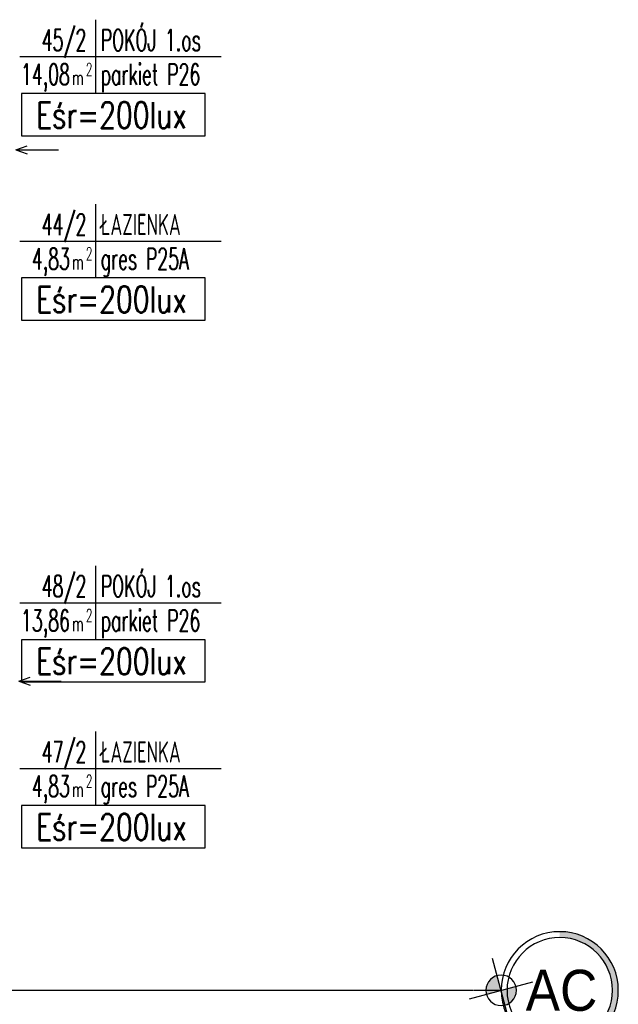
# Model space of a CAD drawing. Header units: inches. Extents: x -281236 to -70395, y 38777 to 102341.
# Tile 184 of 244: x -138379 to -137921, y 59046 to 59798. Entities that reach past the tile are written whole.
import ezdxf
from ezdxf.enums import TextEntityAlignment as Align

# ---------------------------------------------------------------- set-up
doc = ezdxf.new("R2010")
doc.units = ezdxf.units.IN
doc.header["$MEASUREMENT"] = 0
doc.linetypes.add('CENTER', pattern=[2, 1.25, -0.25, 0.25, -0.25])
doc.layers.get('0').update_dxf_attribs({"color": 101})
for name, color, linetype in [('E-90', 6, 'Continuous'), ('E-OPIS-POM', 6, 'Continuous'), ('E35', 6, 'Continuous'), ('Ins-went-opis', 141, 'Continuous'), ('Os-osie glowne', 8, 'CENTER'), ('Os-osie-opis', 8, 'Continuous')]:
    doc.layers.add(name, color=color, linetype=linetype)
doc.styles.add('dwg_opis duży', font='ARIAL.TTF', dxfattribs={"width": 0.9})
doc.styles.add('KA wymiar', font='romans.shx', dxfattribs={"width": 0.6})
doc.styles.add('ROMANS', font='romans', dxfattribs={"width": 0.85})

# ---------------------------------------------------------------- blocks, each defined once
blk = doc.blocks.new('pow')
for p, q in [((0, 0.523), (0, -0.523)), ((-1.075, 0), (1.78, 0))]:
    blk.add_line(p, q)
at = {"style": 'KA wymiar', "width": 0.6}
for s, height, p in [('2', 0.18, (-0.139, -0.27)), ('m', 0.21, (-0.333, -0.401))]:
    blk.add_text(s, height=height, dxfattribs=at).set_placement(p)
for tag, p in [('01', (-0.131, 0.084)), ('000.00', (-0.364, -0.401))]:
    blk.add_attdef(tag, text='', height=0.3, dxfattribs=at).set_placement(p, align=Align.RIGHT)
for tag, p in [('POMIESZCZENIE', (0.071, 0.084)), ('POSADZKA', (0.071, -0.401))]:
    blk.add_attdef(tag, p, '', height=0.3, dxfattribs=at)
blk = doc.blocks.new('0630_STRZAŁKA')
at = {"ltscale": 0.5}
for points in [[(0, 0), (-3.03, -8.56)], [(0, 0), (0, -32.43)], [(0, 0), (3.03, -8.56)]]:
    blk.add_lwpolyline(points, dxfattribs=at)
blk = doc.blocks.new('_opis_osi')
blk.add_hatch(color=256).paths.add_polyline_path([(32, -32), (28.8, -32, -1), (-28.8, -32), (-32, -32, 1)])
at = {"layer": 'Defpoints'}
h = blk.add_hatch(color=256, dxfattribs=at)
h.paths.add_polyline_path([(-2.15, -8.04, 0.414214), (8.04, -2.15), (0, 0)])
h.paths.add_polyline_path([(-8.04, 2.15), (0, 0), (2.15, 8.04, 0.414214)])
for radius in [32, 28.8]:
    blk.add_circle((0, -32), radius)
for p, q in [((4.64, 17.31), (-4.64, -17.31)), ((17.31, -4.64), (-17.31, 4.64))]:
    blk.add_line(p, q, dxfattribs=at)
blk.add_circle((0, 0), 8.32, dxfattribs=at)
at = {"style": 'dwg_opis duży', "width": 0.9}
blk.add_attdef('AXNAMEV', text='', height=22.4, rotation=90, dxfattribs=at).set_placement((0, -32), align=Align.MIDDLE_CENTER)

msp = doc.modelspace()

# ---------------------------------------------------------------- linework, layer by layer
at = {"layer": 'E35', "linetype": 'Continuous', "ltscale": 0.3}
for points in [[(-138377.66, 59709.48), (-138237.33, 59709.48), (-138237.33, 59741.76), (-138377.66, 59741.76)], [(-138377.66, 59568.59), (-138237.33, 59568.59), (-138237.33, 59600.87), (-138377.66, 59600.87)], [(-138377.66, 59292.17), (-138237.33, 59292.17), (-138237.33, 59324.45), (-138377.66, 59324.45)], [(-138377.66, 59165.52), (-138237.33, 59165.52), (-138237.33, 59197.8), (-138377.66, 59197.8)]]:
    msp.add_lwpolyline(points, close=True, dxfattribs=at)
at = {"layer": 'Os-osie glowne'}
msp.add_lwpolyline([(-143199.4, 59056.54), (-138010.88, 59056.54)], dxfattribs=at)

# ---------------------------------------------------------------- block references
at = {"layer": 'E-OPIS-POM', "xscale": 54, "yscale": 54, "zscale": 54}
for p, values in [((-138321.02, 59769.99), {'000.00': '14,08', '01': '45/2', 'POMIESZCZENIE': 'POKÓJ 1.os', 'POSADZKA': 'parkiet P26'}), ((-138321.02, 59629.1), {'000.00': '4,83', '01': '44/2', 'POMIESZCZENIE': 'ŁAZIENKA', 'POSADZKA': 'gres P25A'}), ((-138321.02, 59352.69), {'000.00': '13,86', '01': '48/2', 'POMIESZCZENIE': 'POKÓJ 1.os', 'POSADZKA': 'parkiet P26'}), ((-138321.02, 59226.03), {'000.00': '4,83', '01': '47/2', 'POMIESZCZENIE': 'ŁAZIENKA', 'POSADZKA': 'gres P25A'})]:
    msp.add_blockref('pow', p, dxfattribs=at).add_auto_attribs(values)
at = {"layer": 'Ins-went-opis', "xscale": -1, "rotation": 90}
for p in [(-138381.95, 59698.81), (-138379.71, 59292.81)]:
    msp.add_blockref('0630_STRZAŁKA', p, dxfattribs=at)
at = {"layer": 'Os-osie-opis'}
ref = msp.add_blockref('_opis_osi', (-138010.88, 59056.54), dxfattribs=dict(at, xscale=-1.400000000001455, yscale=1.400000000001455, zscale=1.4, rotation=90))
ref.add_attrib('AXNAMEV', 'AC', dxfattribs={"layer": '0', "height": 31.36, "style": 'dwg_opis duży', "width": 0.9}).set_placement((-137964.75, 59056.54), align=Align.MIDDLE_CENTER)

# ---------------------------------------------------------------- texts
at = {"layer": 'E-90', "style": 'ROMANS', "width": 0.75}
for p in [(-138309, 59725.32), (-138309, 59584.43), (-138309, 59308.02), (-138309, 59181.37)]:
    msp.add_text('Eśr=200lux', height=20, rotation=360, dxfattribs=at).set_placement(p, align=Align.MIDDLE)

doc.saveas('drawing.dxf')
